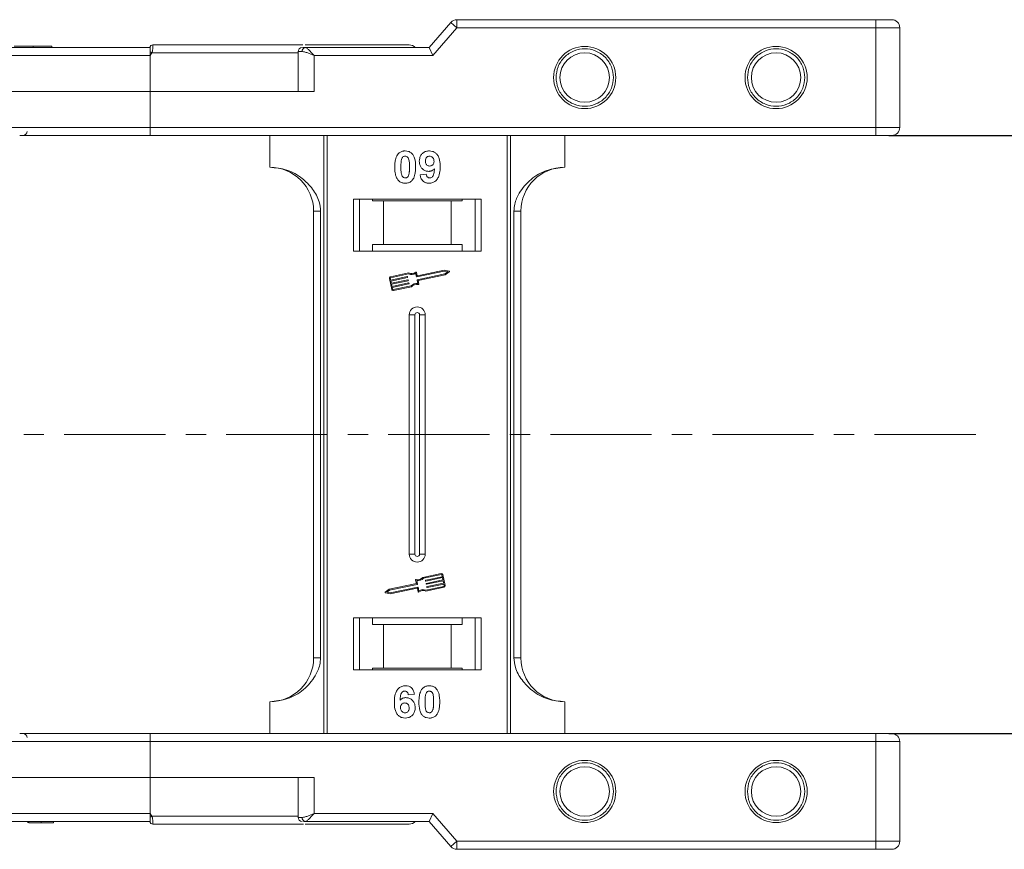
# Model space of a CAD drawing. Header units: millimetres. Extents: x 2098 to 3561, y 550 to 1583.
# Tile 30 of 84: x 3278 to 3401, y 795 to 899. Entities that reach past the tile are written whole.
import ezdxf

# ---------------------------------------------------------------- set-up
doc = ezdxf.new("R2010")
doc.units = ezdxf.units.MM
doc.linetypes.add('CENTERX2', pattern=[20.32, 12.7, -2.54, 2.54, -2.54])
doc.styles.get("Standard").update_dxf_attribs({"font": '仿宋_GB2312.ttf', "width": 0.8})
doc.dimstyles.new('副本 ISO-45.1', dxfattribs={"dimtxt": 10, "dimasz": 9, "dimexe": 6.5, "dimexo": 0.625, "dimgap": 2.5, "dimtad": 1, "dimdsep": 46, "dimtxsty": 'Standard', "dimcen": 2.5, "dimadec": 0, "dimazin": 0, "dimtfac": 1, "dimtmove": 0, "dimatfit": 3, "dimfxl": 0, "dimarcsym": 0})

# ---------------------------------------------------------------- blocks, each defined once
blk = doc.blocks.new('*D2488')
at = {"color": 0, "lineweight": -2}
for p, q in [((3386.52, 884.35), (3440, 884.35)), ((3433.5, 818.35), (3433.5, 875.35)), ((3386.52, 809.35), (3440, 809.35))]:
    blk.add_line(p, q, dxfattribs=at)
at = {"color": 0, "lineweight": 9}
for points in [[(3432, 875.35), (3435, 875.35), (3433.5, 884.35)], [(3432, 818.35), (3435, 818.35), (3433.5, 809.35)]]:
    blk.add_solid(points, dxfattribs=at)
at = {"layer": 'Defpoints', "color": 0, "lineweight": 9}
for p in [(3385.9, 884.35), (3433.5, 884.35), (3385.9, 809.35)]:
    blk.add_point(p, dxfattribs=at)
at = {"color": 0, "lineweight": 9, "insert": (3426, 846.85), "char_height": 10, "attachment_point": 5, "rotation": 90}
blk.add_mtext('75', dxfattribs=at)

msp = doc.modelspace()

# ---------------------------------------------------------------- linework, layer by layer
at = {"color": 7, "linetype": 'Continuous', "lineweight": 15}
for p, q in [((3331.6, 898.501), (3328.899, 895.35)), ((3329.359, 894.35), (3332.359, 897.85)), ((3332.359, 897.85), (3331.6, 898.501)), ((3332.359, 897.85), (3332.359, 898.85)), ((3384.899, 898.85), (3332.359, 898.85)), ((3332.359, 897.85), (3384.899, 897.85)), ((3384.899, 897.85), (3384.899, 898.85)), ((3384.899, 897.85), (3384.899, 885.35)), ((3387.899, 897.85), (3384.899, 897.85)), ((3387.899, 885.35), (3387.899, 897.85)), ((3293.899, 895.35), (3245.193, 895.35)), ((3279.214, 895.35), (3279.214, 895.55)), ((3281.579, 895.35), (3281.579, 895.55)), ((3293.899, 895.348), (3293.899, 895.35)), ((3294.249, 895.7), (3294.249, 895.7)), ((3328.899, 895.35), (3313.344, 895.35)), ((3328.899, 895.35), (3329.359, 894.35)), ((3246.311, 894.35), (3293.899, 894.35)), ((3294.133, 894.7), (3293.899, 894.35)), ((3293.899, 894.35), (3293.899, 889.85)), ((3312.462, 894.7), (3294.133, 894.7)), ((3312.462, 894.85), (3312.462, 889.85)), ((3312.972, 894.85), (3312.462, 894.85)), ((3314.462, 894.35), (3329.359, 894.35)), ((3314.462, 889.85), (3314.462, 894.35)), ((3293.899, 889.85), (3274.488, 889.85)), ((3293.899, 885.35), (3293.899, 889.85)), ((3293.899, 889.85), (3314.462, 889.85)), ((3293.899, 885.35), (3276.488, 885.35)), ((3384.899, 885.35), (3293.899, 885.35)), ((3293.899, 884.35), (3293.899, 885.35)), ((3387.899, 885.35), (3384.899, 885.35)), ((3384.899, 884.35), (3384.899, 885.35)), ((3384.899, 884.35), (3293.899, 884.35)), ((3308.899, 884.35), (3308.899, 880.35)), ((3315.692, 884.35), (3315.692, 846.85)), ((3316.111, 846.85), (3316.111, 884.35)), ((3338.687, 884.35), (3338.687, 846.85)), ((3339.107, 846.85), (3339.107, 884.35)), ((3345.899, 880.35), (3345.899, 884.35)), ((3327.758, 879.394), (3328.528, 879.479)), ((3335.399, 876.35), (3319.399, 876.35)), ((3319.399, 876.35), (3319.399, 869.85)), ((3320.149, 876.35), (3320.149, 869.85)), ((3321.786, 876.15), (3321.786, 876.35)), ((3323.149, 876.15), (3321.786, 876.15)), ((3323.149, 870.65), (3323.149, 876.15)), ((3331.649, 876.15), (3323.149, 876.15)), ((3331.649, 876.15), (3331.649, 870.65)), ((3333.013, 876.15), (3331.649, 876.15)), ((3333.013, 876.35), (3333.013, 876.15)), ((3334.649, 869.85), (3334.649, 876.35)), ((3335.399, 869.85), (3335.399, 876.35)), ((3314.399, 874.85), (3315.285, 874.85)), ((3314.399, 874.85), (3314.399, 846.85)), ((3315.285, 846.85), (3315.285, 874.85)), ((3339.514, 874.85), (3339.514, 846.85)), ((3340.399, 874.85), (3339.514, 874.85)), ((3340.399, 846.85), (3340.399, 874.85)), ((3321.786, 870.65), (3323.149, 870.65)), ((3321.786, 869.85), (3321.786, 870.65)), ((3323.149, 870.65), (3331.649, 870.65)), ((3331.649, 870.65), (3333.013, 870.65)), ((3333.013, 870.65), (3333.013, 869.85)), ((3319.399, 869.85), (3335.399, 869.85)), ((3326.317, 867.103), (3324.039, 866.622)), ((3326.306, 866.981), (3324.063, 866.507)), ((3327.292, 866.619), (3327.198, 867.063)), ((3327.382, 866.758), (3327.295, 867.174)), ((3330.788, 867.328), (3327.327, 866.596)), ((3327.399, 866.252), (3330.861, 866.983)), ((3330.787, 867.447), (3327.417, 866.736)), ((3327.51, 866.155), (3330.908, 866.873)), ((3331.388, 867.33), (3330.787, 867.447)), ((3331.23, 867.241), (3330.788, 867.328)), ((3330.861, 866.983), (3331.23, 867.241)), ((3330.908, 866.873), (3331.41, 867.224)), ((3323.903, 866.413), (3324.194, 865.034)), ((3324.018, 866.437), (3324.066, 866.208)), ((3324.066, 866.208), (3326.149, 866.648)), ((3326.173, 866.533), (3324.091, 866.093)), ((3324.091, 866.093), (3324.151, 865.805)), ((3324.151, 865.805), (3326.234, 866.245)), ((3326.258, 866.131), (3324.176, 865.691)), ((3324.176, 865.691), (3324.236, 865.403)), ((3324.236, 865.403), (3326.319, 865.843)), ((3326.343, 865.728), (3324.261, 865.288)), ((3326.184, 866.625), (3326.196, 866.567)), ((3326.269, 866.223), (3326.281, 866.165)), ((3326.354, 865.821), (3326.366, 865.763)), ((3327.471, 865.773), (3327.377, 866.217)), ((3327.604, 865.71), (3327.51, 866.155)), ((3324.261, 865.288), (3324.309, 865.059)), ((3324.379, 865.013), (3326.621, 865.487)), ((3324.403, 864.898), (3326.681, 865.38)), ((3326.399, 861.85), (3326.399, 846.85)), ((3326.399, 861.85), (3327.114, 861.85)), ((3327.114, 861.85), (3327.114, 846.85)), ((3327.684, 846.85), (3327.684, 861.85)), ((3328.399, 861.85), (3327.684, 861.85)), ((3328.399, 846.85), (3328.399, 861.85)), ((3314.399, 846.85), (3314.399, 818.85)), ((3315.285, 818.85), (3315.285, 846.85)), ((3315.692, 846.85), (3315.692, 809.35)), ((3316.111, 809.35), (3316.111, 846.85)), ((3326.399, 846.85), (3326.399, 831.85)), ((3327.114, 846.85), (3327.114, 831.85)), ((3327.684, 831.85), (3327.684, 846.85)), ((3328.399, 831.85), (3328.399, 846.85)), ((3338.687, 846.85), (3338.687, 809.35)), ((3339.107, 809.35), (3339.107, 846.85)), ((3339.514, 846.85), (3339.514, 818.85)), ((3340.399, 818.85), (3340.399, 846.85)), ((3327.114, 831.85), (3326.399, 831.85)), ((3328.399, 831.85), (3327.684, 831.85)), ((3327.195, 828.605), (3327.289, 828.16)), ((3327.328, 828.543), (3327.422, 828.099)), ((3330.396, 829.417), (3328.117, 828.936)), ((3330.42, 829.302), (3328.177, 828.828)), ((3328.445, 828.495), (3328.433, 828.552)), ((3328.456, 828.587), (3330.538, 829.027)), ((3330.562, 828.912), (3328.48, 828.472)), ((3328.541, 828.185), (3330.623, 828.625)), ((3330.647, 828.51), (3328.565, 828.07)), ((3330.538, 829.027), (3330.49, 829.257)), ((3330.623, 828.625), (3330.562, 828.912)), ((3330.896, 827.902), (3330.605, 829.281)), ((3330.708, 828.223), (3330.647, 828.51)), ((3323.89, 827.442), (3323.388, 827.091)), ((3323.938, 827.332), (3323.569, 827.074)), ((3327.289, 828.16), (3323.89, 827.442)), ((3327.399, 828.064), (3323.938, 827.332)), ((3324.011, 826.988), (3327.472, 827.719)), ((3324.012, 826.868), (3327.382, 827.58)), ((3327.416, 827.557), (3327.504, 827.141)), ((3327.507, 827.696), (3327.601, 827.252)), ((3328.481, 827.212), (3330.76, 827.693)), ((3328.493, 827.334), (3330.736, 827.808)), ((3328.53, 828.093), (3328.518, 828.15)), ((3328.615, 827.69), (3328.603, 827.748)), ((3328.626, 827.783), (3330.708, 828.223)), ((3330.732, 828.108), (3328.65, 827.668)), ((3330.781, 827.878), (3330.732, 828.108)), ((3323.411, 826.986), (3324.012, 826.868)), ((3323.569, 827.074), (3324.011, 826.988)), ((3335.399, 823.85), (3319.399, 823.85)), ((3319.399, 823.85), (3319.399, 817.35)), ((3320.149, 823.85), (3320.149, 817.35)), ((3321.786, 823.05), (3321.786, 823.85)), ((3333.013, 823.85), (3333.013, 823.05)), ((3334.649, 817.35), (3334.649, 823.85)), ((3335.399, 817.35), (3335.399, 823.85)), ((3323.149, 823.05), (3321.786, 823.05)), ((3323.149, 817.55), (3323.149, 823.05)), ((3331.649, 823.05), (3323.149, 823.05)), ((3331.649, 823.05), (3331.649, 817.55)), ((3333.013, 823.05), (3331.649, 823.05)), ((3314.399, 818.85), (3315.285, 818.85)), ((3339.514, 818.85), (3340.399, 818.85)), ((3321.786, 817.55), (3323.149, 817.55)), ((3321.786, 817.35), (3321.786, 817.55)), ((3323.149, 817.55), (3331.649, 817.55)), ((3331.649, 817.55), (3333.013, 817.55)), ((3333.013, 817.55), (3333.013, 817.35)), ((3319.399, 817.35), (3335.399, 817.35)), ((3327.04, 814.306), (3326.271, 814.222)), ((3308.899, 809.35), (3308.899, 813.35)), ((3345.899, 813.35), (3345.899, 809.35)), ((3293.899, 809.35), (3293.899, 808.35)), ((3293.899, 809.35), (3384.899, 809.35)), ((3384.899, 808.35), (3384.899, 809.35)), ((3276.488, 808.35), (3293.899, 808.35)), ((3293.899, 803.85), (3293.899, 808.35)), ((3293.899, 808.35), (3384.899, 808.35)), ((3384.899, 808.35), (3384.899, 795.85)), ((3384.899, 808.35), (3387.899, 808.35)), ((3387.899, 795.85), (3387.899, 808.35)), ((3274.488, 803.85), (3293.899, 803.85)), ((3314.462, 803.85), (3293.899, 803.85)), ((3293.899, 803.85), (3293.899, 799.35)), ((3312.462, 803.85), (3312.462, 798.85)), ((3314.462, 799.35), (3314.462, 803.85)), ((3293.899, 799.35), (3246.311, 799.35)), ((3293.899, 799.35), (3294.133, 799)), ((3294.133, 799), (3312.462, 799)), ((3329.359, 799.35), (3314.462, 799.35)), ((3328.899, 798.35), (3329.359, 799.35)), ((3332.359, 795.85), (3329.359, 799.35)), ((3245.193, 798.35), (3293.899, 798.35)), ((3278.566, 798.35), (3278.566, 798.15)), ((3278.675, 798.35), (3278.675, 798.15)), ((3280.227, 798.35), (3280.227, 798.15)), ((3281.771, 798.35), (3281.771, 798.15)), ((3294.249, 798), (3294.249, 798)), ((3312.972, 798.85), (3312.462, 798.85)), ((3313.132, 798.35), (3313.344, 798.35)), ((3313.344, 798.35), (3328.899, 798.35)), ((3328.899, 798.35), (3331.6, 795.2)), ((3331.6, 795.2), (3332.359, 795.85)), ((3384.899, 795.85), (3332.359, 795.85)), ((3332.359, 795.85), (3332.359, 794.85)), ((3384.899, 795.85), (3387.899, 795.85)), ((3384.899, 794.85), (3384.899, 795.85)), ((3332.359, 794.85), (3384.899, 794.85))]:
    msp.add_line(p, q, dxfattribs=at)
at = {"color": 1, "linetype": 'CENTERX2', "lineweight": 13}
msp.add_line((3397.429, 846.85), (2559.346, 846.85), dxfattribs=at)
at = {"color": 7, "linetype": 'Continuous', "lineweight": 15}
for centre, radius in [((3348.399, 891.6), 3.9), ((3372.399, 891.6), 3.9), ((3348.399, 891.6), 3.1), ((3372.399, 891.6), 3.1), ((3348.399, 802.1), 3.9), ((3348.399, 802.1), 3.1), ((3372.399, 802.1), 3.9), ((3372.399, 802.1), 3.1)]:
    msp.add_circle(centre, radius, dxfattribs=at)
for centre, radius, start, end in [((3332.359, 897.85), 1, 90, 139.39871), ((3386.899, 897.85), 1, 0, 90), ((3294.249, 895.35), 0.35, 89.99809, 179.99959), ((3312.962, 894.85), 0.5, 90, 180), ((3313.419, 894.906), 0.451, 99.5202, 187.08135), ((3326.399, 894.7), 1, 41.2946, 90), ((3258.355, 827.773), 75.89, 61.87179, 62.07191), ((3386.899, 885.35), 1, 270, 0), ((3277.971, 884.85), 0.5, 270, 0), ((3308.899, 874.85), 5.5, 0, 90), ((3345.899, 874.85), 5.5, 90, 180), ((3326.671, 867.901), 0.99, 248.37041, 302.16635), ((3326.671, 867.901), 0.873, 246.11204, 307.44471), ((3327.237, 867.162), 0.0587, 11.9297, 127.44471), ((3331.377, 867.272), 0.0587, 304.95116, 78.90824), ((3324.075, 866.45), 0.176, 101.9297, 191.9297), ((3324.075, 866.45), 0.0587, 101.9297, 191.9297), ((3326.155, 866.619), 0.0294, 11.9297, 101.9297), ((3326.167, 866.561), 0.0294, 281.9297, 11.9297), ((3326.24, 866.217), 0.0294, 11.9297, 101.9297), ((3326.252, 866.159), 0.0294, 281.9297, 11.9297), ((3326.325, 865.815), 0.0294, 11.9297, 101.9297), ((3326.337, 865.757), 0.0294, 281.9297, 11.9297), ((3327.327, 864.793), 0.99, 81.69305, 135.48899), ((3327.327, 864.793), 0.873, 76.41469, 137.74736), ((3327.32, 866.625), 0.0294, 191.9297, 281.9297), ((3327.405, 866.223), 0.0294, 101.9297, 191.9297), ((3327.411, 866.764), 0.0294, 191.9297, 281.9297), ((3327.546, 865.698), 0.0587, 256.41469, 11.9297), ((3324.367, 865.071), 0.176, 191.9297, 281.9297), ((3324.367, 865.071), 0.0587, 191.9297, 281.9297), ((3327.399, 861.85), 1, 0, 180), ((3327.399, 861.85), 0.285, 0, 180), ((3327.399, 831.85), 1, 180, 0), ((3327.399, 831.85), 0.285, 180, 0), ((3327.252, 828.617), 0.0587, 76.41469, 191.9297), ((3327.471, 829.522), 0.873, 256.41469, 317.74736), ((3327.471, 829.522), 0.99, 261.69305, 315.48899), ((3328.462, 828.558), 0.0294, 101.9297, 191.9297), ((3330.432, 829.245), 0.176, 11.9297, 101.9297), ((3330.432, 829.245), 0.0587, 11.9297, 101.9297), ((3327.388, 827.551), 0.0294, 11.9297, 101.9297), ((3327.393, 828.092), 0.0294, 281.9297, 11.9297), ((3327.478, 827.69), 0.0294, 11.9297, 101.9297), ((3328.128, 826.414), 0.873, 66.11204, 127.44471), ((3328.128, 826.414), 0.99, 68.37041, 122.16635), ((3328.474, 828.501), 0.0294, 191.9297, 281.9297), ((3328.547, 828.156), 0.0294, 101.9297, 191.9297), ((3328.559, 828.099), 0.0294, 191.9297, 281.9297), ((3328.632, 827.754), 0.0294, 101.9297, 191.9297), ((3328.644, 827.696), 0.0294, 191.9297, 281.9297), ((3330.724, 827.866), 0.0587, 281.9297, 11.9297), ((3330.724, 827.866), 0.176, 281.9297, 11.9297), ((3323.422, 827.043), 0.0587, 124.95116, 258.90824), ((3327.562, 827.154), 0.0587, 191.9297, 307.44471), ((3308.899, 818.85), 5.5, 270, 0), ((3345.899, 818.85), 5.5, 180, 270), ((3277.971, 808.85), 0.5, 0, 90), ((3386.899, 808.35), 1, 0, 90), ((3258.355, 865.927), 75.89, 297.92809, 298.12821), ((3294.249, 798.35), 0.35, 180.00041, 270.00191), ((3312.962, 798.85), 0.5, 180, 270), ((3313.419, 798.795), 0.451, 172.91865, 260.4798), ((3326.399, 799), 1, 270, 319.04573), ((3332.359, 795.85), 1, 220.60129, 270), ((3386.899, 795.85), 1, 270, 0)]:
    msp.add_arc(centre, radius, start, end, dxfattribs=at)
for points, knots in [([(3386.899, 898.85), (3386.872, 898.85), (3386.831, 898.85), (3386.582, 898.85), (3386.323, 898.85), (3386.005, 898.85), (3385.539, 898.85), (3385.151, 898.85), (3384.899, 898.85)], [0, 0, 0, 0, 0.2394429, 0.3698071, 0.5000001, 0.6303641, 0.7605571, 1, 1, 1, 1]), ([(3279.214, 895.55), (3279.081, 895.55), (3278.677, 895.55), (3278.017, 895.55), (3277.395, 895.55), (3276.97, 895.55), (3276.845, 895.55), (3276.837, 895.55), (3276.835, 895.55)], [0, 0, 0, 0, 0.1021706, 0.3092201, 0.51365, 0.6922749, 0.9324126, 1, 1, 1, 1]), ([(3281.579, 895.55), (3281.575, 895.55), (3281.565, 895.55), (3281.423, 895.55), (3281.031, 895.55), (3280.458, 895.55), (3279.818, 895.55), (3279.397, 895.55), (3279.214, 895.55)], [0, 0, 0, 0, 0.1018882, 0.3073435, 0.4929627, 0.6786474, 0.8607914, 1, 1, 1, 1]), ([(3293.899, 894.825), (3293.899, 894.917), (3293.899, 895.102), (3293.899, 895.264), (3293.899, 895.295), (3293.899, 895.304)], [0, 0, 0, 0, 0.412717, 0.8254516, 1, 1, 1, 1]), ([(3294.249, 895.7), (3294.25, 895.693), (3294.25, 895.68), (3294.249, 895.577), (3294.247, 895.431), (3294.236, 895.248), (3294.216, 895.065), (3294.187, 894.878), (3294.15, 894.756), (3294.133, 894.7)], [0, 0, 0, 0, 0.1718456, 0.312445, 0.4991009, 0.6298393, 0.7575038, 0.8890244, 1, 1, 1, 1]), ([(3313.062, 895.7), (3312.672, 895.7), (3311.459, 895.7), (3309.079, 895.7), (3305.866, 895.7), (3302.215, 895.7), (3298.228, 895.7), (3295.562, 895.7), (3294.249, 895.7)], [0, 0, 0, 0, 0.0761662, 0.2372998, 0.3984073, 0.6046388, 0.8052959, 1, 1, 1, 1]), ([(3313.344, 895.35), (3313.227, 895.35), (3313.101, 895.35), (3313.067, 895.35), (3313.064, 895.35)], [0, 0, 0, 0, 0.93147, 1, 1, 1, 1]), ([(3313.344, 895.35), (3313.412, 895.334), (3313.556, 895.298), (3313.835, 895.048), (3314.145, 894.718), (3314.356, 894.473), (3314.462, 894.35)], [0, 0, 0, 0, 0.2343503, 0.4981953, 0.748869, 1, 1, 1, 1]), ([(3326.399, 895.7), (3326.353, 895.7), (3326.26, 895.7), (3325.489, 895.7), (3324.323, 895.7), (3322.851, 895.7), (3321.205, 895.7), (3319.258, 895.7), (3316.76, 895.7), (3314.61, 895.7), (3313.347, 895.7)], [0, 0, 0, 0, 0.1309531, 0.2659015, 0.4045794, 0.5129439, 0.6212909, 0.7319266, 0.8425444, 1, 1, 1, 1]), ([(3344.799, 891.6), (3344.848, 892.053), (3344.922, 892.752), (3345.371, 893.591), (3345.836, 894.163), (3346.409, 894.631), (3347.248, 895.065), (3348.399, 895.288), (3349.551, 895.065), (3350.39, 894.632), (3350.963, 894.163), (3351.428, 893.591), (3351.876, 892.752), (3351.951, 892.053), (3351.999, 891.6)], [0, 0, 0, 0, 0.11972147, 0.18483695, 0.24999998, 0.31511548, 0.38027853, 0.5, 0.61972147, 0.68483695, 0.74999998, 0.81511548, 0.88027853, 1, 1, 1, 1]), ([(3368.799, 891.6), (3368.848, 892.053), (3368.922, 892.752), (3369.371, 893.591), (3369.836, 894.163), (3370.409, 894.631), (3371.248, 895.065), (3372.399, 895.288), (3373.551, 895.065), (3374.39, 894.632), (3374.963, 894.163), (3375.428, 893.591), (3375.876, 892.752), (3375.951, 892.053), (3375.999, 891.6)], [0, 0, 0, 0, 0.11972147, 0.18483695, 0.24999998, 0.31511548, 0.38027853, 0.5, 0.61972147, 0.68483695, 0.74999998, 0.81511548, 0.88027853, 1, 1, 1, 1]), ([(3314.462, 894.35), (3314.193, 894.467), (3313.775, 894.647), (3313.276, 894.819), (3313.066, 894.841), (3312.972, 894.85)], [0, 0, 0, 0, 0.4984129, 0.772928, 1, 1, 1, 1]), ([(3351.999, 891.6), (3351.951, 891.148), (3351.876, 890.449), (3351.428, 889.61), (3350.963, 889.038), (3350.39, 888.569), (3349.551, 888.135), (3348.399, 887.913), (3347.248, 888.135), (3346.409, 888.569), (3345.836, 889.037), (3345.371, 889.609), (3344.922, 890.449), (3344.848, 891.148), (3344.799, 891.6)], [0, 0, 0, 0, 0.11972147, 0.18483695, 0.24999998, 0.31511548, 0.38027853, 0.5, 0.61972147, 0.68483695, 0.74999998, 0.81511548, 0.88027853, 1, 1, 1, 1]), ([(3375.999, 891.6), (3375.951, 891.148), (3375.876, 890.449), (3375.428, 889.61), (3374.963, 889.038), (3374.39, 888.569), (3373.551, 888.135), (3372.399, 887.913), (3371.248, 888.135), (3370.409, 888.569), (3369.836, 889.037), (3369.371, 889.609), (3368.922, 890.449), (3368.848, 891.148), (3368.799, 891.6)], [0, 0, 0, 0, 0.11972147, 0.18483695, 0.24999998, 0.31511548, 0.38027853, 0.5, 0.61972147, 0.68483695, 0.74999998, 0.81511548, 0.88027853, 1, 1, 1, 1]), ([(3293.899, 884.35), (3292.578, 884.35), (3289.896, 884.35), (3285.871, 884.35), (3282.202, 884.35), (3279.412, 884.35), (3278.011, 884.35), (3277.547, 884.35)], [0, 0, 0, 0, 0.2309632, 0.4690891, 0.7139221, 0.9052997, 1, 1, 1, 1]), ([(3386.899, 884.35), (3386.872, 884.35), (3386.831, 884.35), (3386.582, 884.35), (3386.324, 884.35), (3386.005, 884.35), (3385.539, 884.35), (3385.151, 884.35), (3384.899, 884.35)], [0, 0, 0, 0, 0.23944295, 0.36963586, 0.49999992, 0.63019291, 0.76055705, 1, 1, 1, 1]), ([(3324.579, 880.378), (3324.581, 880.511), (3324.586, 880.814), (3324.658, 881.344), (3324.799, 881.766), (3324.957, 881.973), (3324.975, 881.995)], [0, 0, 0, 0, 0.2367308, 0.5375555, 0.9496679, 1, 1, 1, 1]), ([(3324.975, 881.995), (3325.019, 882.046), (3325.109, 882.147), (3325.278, 882.263), (3325.467, 882.346), (3325.636, 882.384), (3325.777, 882.399), (3325.85, 882.401), (3325.887, 882.402)], [0, 0, 0, 0, 0.1937762, 0.3936, 0.5878635, 0.7889077, 0.894169, 1, 1, 1, 1]), ([(3325.434, 881.342), (3325.457, 881.412), (3325.495, 881.524), (3325.604, 881.649), (3325.727, 881.716), (3325.826, 881.732), (3325.88, 881.735), (3325.887, 881.735)], [0, 0, 0, 0, 0.33480351, 0.54256063, 0.75038199, 0.9707212, 1, 1, 1, 1]), ([(3325.887, 882.402), (3326.022, 882.391), (3326.294, 882.371), (3326.646, 882.173), (3326.917, 881.879), (3327.169, 881.279), (3327.184, 880.756), (3327.194, 880.37)], [0, 0, 0, 0, 0.147566, 0.2966882, 0.4312776, 0.580404, 1, 1, 1, 1]), ([(3325.887, 881.735), (3325.943, 881.729), (3326.046, 881.72), (3326.177, 881.643), (3326.29, 881.495), (3326.386, 881.221), (3326.42, 880.829), (3326.423, 880.529), (3326.425, 880.378)], [0, 0, 0, 0, 0.10461361, 0.18881412, 0.27351189, 0.44412695, 0.71948087, 1, 1, 1, 1]), ([(3327.656, 881.097), (3327.663, 881.232), (3327.679, 881.502), (3327.846, 881.881), (3328.126, 882.177), (3328.497, 882.372), (3328.771, 882.391), (3328.914, 882.402)], [0, 0, 0, 0, 0.1979267, 0.3977284, 0.5974133, 0.7905838, 1, 1, 1, 1]), ([(3328.425, 881.136), (3328.429, 881.223), (3328.436, 881.361), (3328.51, 881.54), (3328.619, 881.648), (3328.762, 881.722), (3328.869, 881.73), (3328.929, 881.735)], [0, 0, 0, 0, 0.29132017, 0.46553926, 0.64163153, 0.79866396, 1, 1, 1, 1]), ([(3328.914, 882.402), (3329.049, 882.391), (3329.321, 882.37), (3329.681, 882.167), (3329.973, 881.862), (3330.212, 881.327), (3330.267, 880.818), (3330.271, 880.463), (3330.271, 880.404)], [0, 0, 0, 0, 0.148288, 0.2977445, 0.4437132, 0.6077915, 0.9347078, 1, 1, 1, 1]), ([(3328.929, 881.735), (3328.997, 881.728), (3329.134, 881.714), (3329.308, 881.597), (3329.436, 881.439), (3329.494, 881.256), (3329.499, 881.135), (3329.502, 881.08)], [0, 0, 0, 0, 0.2079545, 0.4204057, 0.6273197, 0.8277075, 1, 1, 1, 1]), ([(3324.971, 878.761), (3324.932, 878.816), (3324.853, 878.925), (3324.745, 879.162), (3324.654, 879.47), (3324.605, 879.807), (3324.582, 880.111), (3324.58, 880.289), (3324.579, 880.378)], [0, 0, 0, 0, 0.11844057, 0.2393457, 0.45959323, 0.68492476, 0.84223987, 1, 1, 1, 1]), ([(3325.348, 880.378), (3325.349, 880.444), (3325.35, 880.578), (3325.355, 880.758), (3325.365, 880.919), (3325.38, 881.061), (3325.398, 881.203), (3325.422, 881.296), (3325.434, 881.342)], [0, 0, 0, 0, 0.2059417, 0.4119594, 0.558149, 0.7045024, 0.8518015, 1, 1, 1, 1]), ([(3325.887, 879.017), (3325.818, 879.025), (3325.708, 879.038), (3325.58, 879.126), (3325.475, 879.279), (3325.383, 879.554), (3325.354, 879.944), (3325.35, 880.232), (3325.348, 880.378)], [0, 0, 0, 0, 0.1253702, 0.2022903, 0.2791788, 0.4647576, 0.7305818, 1, 1, 1, 1]), ([(3326.425, 880.378), (3326.425, 880.311), (3326.424, 880.178), (3326.418, 879.997), (3326.408, 879.835), (3326.394, 879.693), (3326.375, 879.55), (3326.351, 879.456), (3326.339, 879.41)], [0, 0, 0, 0, 0.2052705, 0.4106164, 0.5571497, 0.7038442, 0.8514711, 1, 1, 1, 1]), ([(3327.194, 880.37), (3327.192, 880.236), (3327.187, 879.933), (3327.116, 879.414), (3326.978, 878.994), (3326.821, 878.787), (3326.798, 878.757)], [0, 0, 0, 0, 0.2372812, 0.5385907, 0.9326774, 1, 1, 1, 1]), ([(3328.838, 879.838), (3328.702, 879.85), (3328.43, 879.875), (3328.079, 880.091), (3327.812, 880.397), (3327.673, 880.751), (3327.661, 880.993), (3327.656, 881.097)], [0, 0, 0, 0, 0.2101886, 0.42177326, 0.62360346, 0.83703437, 1, 1, 1, 1]), ([(3328.967, 880.504), (3328.9, 880.51), (3328.774, 880.521), (3328.611, 880.615), (3328.499, 880.746), (3328.434, 880.927), (3328.428, 881.058), (3328.425, 881.136)], [0, 0, 0, 0, 0.2139369, 0.3980753, 0.5830907, 0.7516657, 1, 1, 1, 1]), ([(3330.271, 880.404), (3330.268, 880.271), (3330.26, 879.869), (3330.169, 879.314), (3329.891, 878.805), (3329.544, 878.503), (3329.174, 878.365), (3328.941, 878.354), (3328.856, 878.35)], [0, 0, 0, 0, 0.1423372, 0.4291269, 0.5899433, 0.7512055, 0.9098946, 1, 1, 1, 1]), ([(3329.502, 881.08), (3329.497, 881), (3329.49, 880.867), (3329.403, 880.698), (3329.283, 880.589), (3329.133, 880.515), (3329.023, 880.508), (3328.967, 880.504)], [0, 0, 0, 0, 0.2673945, 0.4472142, 0.6271221, 0.8130653, 1, 1, 1, 1]), ([(3315.285, 874.85), (3315.241, 875.241), (3315.13, 876.24), (3314.306, 877.694), (3312.937, 879.107), (3311.071, 880.143), (3309.621, 880.282), (3308.899, 880.35)], [0, 0, 0, 0, 0.12571337, 0.32127574, 0.5244662, 0.76348402, 1, 1, 1, 1]), ([(3326.339, 879.41), (3326.316, 879.341), (3326.278, 879.229), (3326.17, 879.104), (3326.049, 879.038), (3325.95, 879.02), (3325.895, 879.017), (3325.887, 879.017)], [0, 0, 0, 0, 0.3336776, 0.5404125, 0.7472639, 0.9612091, 1, 1, 1, 1]), ([(3328.856, 878.35), (3328.72, 878.362), (3328.475, 878.382), (3328.161, 878.563), (3327.918, 878.844), (3327.804, 879.141), (3327.768, 879.34), (3327.758, 879.394)], [0, 0, 0, 0, 0.2427882, 0.4388655, 0.6348012, 0.9009361, 1, 1, 1, 1]), ([(3328.528, 879.479), (3328.541, 879.399), (3328.562, 879.276), (3328.652, 879.132), (3328.756, 879.054), (3328.863, 879.021), (3328.93, 879.018), (3328.955, 879.017)], [0, 0, 0, 0, 0.3447142, 0.5290593, 0.7142089, 0.8921959, 1, 1, 1, 1]), ([(3329.56, 880.172), (3329.514, 880.124), (3329.42, 880.025), (3329.273, 879.936), (3329.147, 879.884), (3329.048, 879.857), (3328.944, 879.841), (3328.873, 879.839), (3328.838, 879.838)], [0, 0, 0, 0, 0.24349124, 0.49626585, 0.61820988, 0.7417038, 0.87015842, 1, 1, 1, 1]), ([(3328.955, 879.017), (3329.009, 879.023), (3329.117, 879.033), (3329.269, 879.132), (3329.41, 879.302), (3329.519, 879.664), (3329.544, 879.965), (3329.56, 880.172)], [0, 0, 0, 0, 0.1120155, 0.2243547, 0.3677679, 0.565827, 1, 1, 1, 1]), ([(3345.899, 880.35), (3345.139, 880.274), (3343.619, 880.121), (3341.597, 878.931), (3340.266, 877.381), (3339.605, 875.937), (3339.539, 875.144), (3339.514, 874.85)], [0, 0, 0, 0, 0.2490962, 0.4982428, 0.745205, 0.90541, 1, 1, 1, 1]), ([(3325.887, 878.35), (3325.82, 878.353), (3325.685, 878.357), (3325.487, 878.401), (3325.297, 878.479), (3325.152, 878.577), (3325.045, 878.675), (3324.996, 878.733), (3324.971, 878.761)], [0, 0, 0, 0, 0.1926347, 0.388697, 0.5820148, 0.7830443, 0.8909593, 1, 1, 1, 1]), ([(3326.798, 878.757), (3326.754, 878.706), (3326.664, 878.605), (3326.495, 878.489), (3326.306, 878.406), (3326.137, 878.368), (3325.996, 878.353), (3325.923, 878.351), (3325.887, 878.35)], [0, 0, 0, 0, 0.1937693, 0.3935642, 0.587886, 0.7891312, 0.8942826, 1, 1, 1, 1]), ([(3308.899, 813.35), (3309.659, 813.427), (3311.179, 813.58), (3313.201, 814.769), (3314.533, 816.32), (3315.194, 817.764), (3315.26, 818.556), (3315.285, 818.85)], [0, 0, 0, 0, 0.24909619, 0.49824278, 0.74520496, 0.90540997, 1, 1, 1, 1]), ([(3339.514, 818.85), (3339.558, 818.46), (3339.669, 817.461), (3340.492, 816.007), (3341.862, 814.594), (3343.728, 813.557), (3345.178, 813.419), (3345.899, 813.35)], [0, 0, 0, 0, 0.1257134, 0.3212757, 0.5244662, 0.763484, 1, 1, 1, 1]), ([(3324.528, 813.297), (3324.53, 813.43), (3324.539, 813.831), (3324.63, 814.387), (3324.908, 814.896), (3325.255, 815.198), (3325.625, 815.336), (3325.858, 815.347), (3325.943, 815.35)], [0, 0, 0, 0, 0.1423372, 0.4291269, 0.5899433, 0.7512055, 0.9098946, 1, 1, 1, 1]), ([(3325.943, 815.35), (3326.079, 815.34), (3326.325, 815.32), (3326.637, 815.136), (3326.878, 814.86), (3326.994, 814.563), (3327.03, 814.364), (3327.04, 814.306)], [0, 0, 0, 0, 0.24269082, 0.43900235, 0.63500599, 0.89505866, 1, 1, 1, 1]), ([(3327.604, 813.331), (3327.607, 813.465), (3327.612, 813.768), (3327.684, 814.295), (3327.825, 814.716), (3327.983, 814.921), (3328, 814.944)], [0, 0, 0, 0, 0.2373811, 0.5389182, 0.9490817, 1, 1, 1, 1]), ([(3328, 814.944), (3328.045, 814.994), (3328.135, 815.096), (3328.304, 815.212), (3328.492, 815.295), (3328.662, 815.333), (3328.803, 815.348), (3328.876, 815.35), (3328.912, 815.35)], [0, 0, 0, 0, 0.1937762, 0.3936, 0.5878635, 0.7889077, 0.894169, 1, 1, 1, 1]), ([(3328.912, 815.35), (3328.979, 815.348), (3329.114, 815.344), (3329.312, 815.3), (3329.502, 815.222), (3329.647, 815.123), (3329.754, 815.025), (3329.803, 814.968), (3329.827, 814.939)], [0, 0, 0, 0, 0.1926273, 0.3886837, 0.5820134, 0.7832006, 0.8910383, 1, 1, 1, 1]), ([(3329.827, 814.939), (3329.867, 814.885), (3329.946, 814.776), (3330.051, 814.544), (3330.141, 814.248), (3330.191, 813.917), (3330.216, 813.607), (3330.219, 813.418), (3330.22, 813.323)], [0, 0, 0, 0, 0.118432, 0.2393289, 0.4494336, 0.6641784, 0.8318201, 1, 1, 1, 1]), ([(3325.844, 814.684), (3325.79, 814.678), (3325.682, 814.667), (3325.529, 814.567), (3325.388, 814.395), (3325.279, 814.033), (3325.255, 813.733), (3325.238, 813.528)], [0, 0, 0, 0, 0.1120492, 0.2243802, 0.3701146, 0.5702758, 1, 1, 1, 1]), ([(3325.238, 813.528), (3325.285, 813.576), (3325.379, 813.675), (3325.525, 813.766), (3325.652, 813.816), (3325.751, 813.844), (3325.855, 813.86), (3325.925, 813.862), (3325.961, 813.863)], [0, 0, 0, 0, 0.2436536, 0.4957602, 0.6178923, 0.7415029, 0.8700251, 1, 1, 1, 1]), ([(3326.271, 814.222), (3326.259, 814.3), (3326.239, 814.422), (3326.149, 814.566), (3326.043, 814.647), (3325.935, 814.68), (3325.869, 814.683), (3325.844, 814.684)], [0, 0, 0, 0, 0.33384, 0.5245467, 0.7163724, 0.8918244, 1, 1, 1, 1]), ([(3325.961, 813.863), (3326.097, 813.851), (3326.369, 813.826), (3326.717, 813.61), (3326.983, 813.309), (3327.124, 812.956), (3327.137, 812.712), (3327.143, 812.604)], [0, 0, 0, 0, 0.2102159, 0.4219747, 0.6200164, 0.8310369, 1, 1, 1, 1]), ([(3328.374, 813.323), (3328.374, 813.39), (3328.375, 813.523), (3328.381, 813.704), (3328.391, 813.866), (3328.405, 814.008), (3328.424, 814.151), (3328.448, 814.244), (3328.459, 814.291)], [0, 0, 0, 0, 0.20527, 0.4106157, 0.5571475, 0.7038444, 0.8514751, 1, 1, 1, 1]), ([(3328.459, 814.291), (3328.483, 814.36), (3328.521, 814.472), (3328.629, 814.598), (3328.753, 814.664), (3328.852, 814.681), (3328.906, 814.683), (3328.912, 814.684)], [0, 0, 0, 0, 0.3348035, 0.5425606, 0.750382, 0.9707212, 1, 1, 1, 1]), ([(3328.912, 814.684), (3328.97, 814.678), (3329.071, 814.668), (3329.199, 814.593), (3329.31, 814.453), (3329.409, 814.181), (3329.446, 813.785), (3329.449, 813.478), (3329.451, 813.323)], [0, 0, 0, 0, 0.10564606, 0.18622129, 0.26704196, 0.43154058, 0.71270762, 1, 1, 1, 1]), ([(3325.885, 811.299), (3325.75, 811.31), (3325.478, 811.331), (3325.118, 811.532), (3324.826, 811.837), (3324.586, 812.373), (3324.532, 812.883), (3324.528, 813.238), (3324.528, 813.297)], [0, 0, 0, 0, 0.1482689, 0.2976473, 0.4424214, 0.6078512, 0.9356585, 1, 1, 1, 1]), ([(3325.297, 812.621), (3325.302, 812.704), (3325.31, 812.84), (3325.401, 813.009), (3325.523, 813.118), (3325.672, 813.187), (3325.779, 813.193), (3325.831, 813.197)], [0, 0, 0, 0, 0.27672092, 0.45687046, 0.63700743, 0.8240683, 1, 1, 1, 1]), ([(3325.87, 811.966), (3325.802, 811.973), (3325.665, 811.987), (3325.49, 812.104), (3325.363, 812.261), (3325.305, 812.444), (3325.3, 812.563), (3325.297, 812.621)], [0, 0, 0, 0, 0.2079047, 0.4199807, 0.6306256, 0.821735, 1, 1, 1, 1]), ([(3325.831, 813.197), (3325.899, 813.191), (3326.024, 813.181), (3326.184, 813.087), (3326.303, 812.952), (3326.365, 812.767), (3326.371, 812.634), (3326.374, 812.564)], [0, 0, 0, 0, 0.2137567, 0.3949441, 0.5765849, 0.7773109, 1, 1, 1, 1]), ([(3326.374, 812.564), (3326.37, 812.479), (3326.363, 812.341), (3326.29, 812.162), (3326.18, 812.053), (3326.036, 811.979), (3325.929, 811.97), (3325.87, 811.966)], [0, 0, 0, 0, 0.28869741, 0.46355259, 0.63994173, 0.80180841, 1, 1, 1, 1]), ([(3327.143, 812.604), (3327.135, 812.469), (3327.119, 812.199), (3326.954, 811.818), (3326.668, 811.518), (3326.295, 811.328), (3326.022, 811.309), (3325.885, 811.299)], [0, 0, 0, 0, 0.1978309, 0.3972998, 0.5989102, 0.7987412, 1, 1, 1, 1]), ([(3328.912, 811.299), (3328.777, 811.309), (3328.505, 811.33), (3328.151, 811.528), (3327.863, 811.842), (3327.63, 812.453), (3327.615, 812.973), (3327.604, 813.331)], [0, 0, 0, 0, 0.1475277, 0.2965695, 0.43214, 0.6087374, 1, 1, 1, 1]), ([(3328.912, 811.966), (3328.844, 811.974), (3328.734, 811.987), (3328.605, 812.073), (3328.502, 812.224), (3328.409, 812.496), (3328.38, 812.885), (3328.376, 813.177), (3328.374, 813.323)], [0, 0, 0, 0, 0.125351, 0.2021974, 0.2791824, 0.4597421, 0.727968, 1, 1, 1, 1]), ([(3329.451, 813.323), (3329.45, 813.256), (3329.449, 813.123), (3329.443, 812.942), (3329.433, 812.781), (3329.419, 812.64), (3329.401, 812.498), (3329.377, 812.405), (3329.365, 812.358)], [0, 0, 0, 0, 0.2059417, 0.4119594, 0.558149, 0.7045024, 0.8518015, 1, 1, 1, 1]), ([(3330.22, 813.323), (3330.218, 813.19), (3330.213, 812.886), (3330.142, 812.366), (3330.004, 811.944), (3329.847, 811.736), (3329.824, 811.705)], [0, 0, 0, 0, 0.2366286, 0.5373614, 0.9329864, 1, 1, 1, 1]), ([(3329.365, 812.358), (3329.341, 812.289), (3329.304, 812.178), (3329.196, 812.052), (3329.074, 811.986), (3328.975, 811.968), (3328.921, 811.966), (3328.912, 811.966)], [0, 0, 0, 0, 0.3336776, 0.5404125, 0.7472639, 0.9612091, 1, 1, 1, 1]), ([(3329.824, 811.705), (3329.78, 811.655), (3329.69, 811.553), (3329.521, 811.438), (3329.332, 811.355), (3329.163, 811.317), (3329.021, 811.302), (3328.949, 811.3), (3328.912, 811.299)], [0, 0, 0, 0, 0.1937693, 0.3935642, 0.587886, 0.7891312, 0.8942826, 1, 1, 1, 1]), ([(3277.547, 809.35), (3278.011, 809.35), (3279.411, 809.35), (3282.201, 809.35), (3285.871, 809.35), (3289.895, 809.35), (3292.578, 809.35), (3293.899, 809.35)], [0, 0, 0, 0, 0.0946691, 0.2860776, 0.5308835, 0.7690229, 1, 1, 1, 1]), ([(3384.899, 809.35), (3385.151, 809.35), (3385.539, 809.35), (3386.005, 809.35), (3386.323, 809.35), (3386.582, 809.35), (3386.831, 809.35), (3386.872, 809.35), (3386.899, 809.35)], [0, 0, 0, 0, 0.2394429, 0.3696359, 0.4999999, 0.6301929, 0.7605571, 1, 1, 1, 1]), ([(3344.799, 802.1), (3344.848, 802.553), (3344.922, 803.252), (3345.371, 804.091), (3345.836, 804.663), (3346.409, 805.131), (3347.248, 805.565), (3348.399, 805.788), (3349.551, 805.565), (3350.39, 805.132), (3350.963, 804.663), (3351.428, 804.091), (3351.876, 803.252), (3351.951, 802.553), (3351.999, 802.1)], [0, 0, 0, 0, 0.1197215, 0.184837, 0.25, 0.3151155, 0.3802785, 0.5, 0.6197215, 0.684837, 0.75, 0.8151155, 0.8802785, 1, 1, 1, 1]), ([(3368.799, 802.1), (3368.848, 802.553), (3368.922, 803.252), (3369.371, 804.091), (3369.836, 804.663), (3370.409, 805.131), (3371.248, 805.565), (3372.399, 805.788), (3373.551, 805.565), (3374.39, 805.132), (3374.963, 804.663), (3375.428, 804.091), (3375.876, 803.252), (3375.951, 802.553), (3375.999, 802.1)], [0, 0, 0, 0, 0.1197215, 0.184837, 0.25, 0.3151155, 0.3802785, 0.5, 0.6197215, 0.684837, 0.75, 0.8151155, 0.8802785, 1, 1, 1, 1]), ([(3351.999, 802.1), (3351.951, 801.648), (3351.876, 800.949), (3351.428, 800.11), (3350.963, 799.538), (3350.39, 799.069), (3349.551, 798.635), (3348.399, 798.413), (3347.248, 798.635), (3346.409, 799.069), (3345.836, 799.537), (3345.371, 800.109), (3344.922, 800.949), (3344.848, 801.648), (3344.799, 802.1)], [0, 0, 0, 0, 0.1197215, 0.184837, 0.25, 0.3151155, 0.3802785, 0.5, 0.6197215, 0.684837, 0.75, 0.8151155, 0.8802785, 1, 1, 1, 1]), ([(3375.999, 802.1), (3375.951, 801.648), (3375.876, 800.949), (3375.428, 800.11), (3374.963, 799.538), (3374.39, 799.069), (3373.551, 798.635), (3372.399, 798.413), (3371.248, 798.635), (3370.409, 799.069), (3369.836, 799.537), (3369.371, 800.109), (3368.922, 800.949), (3368.848, 801.648), (3368.799, 802.1)], [0, 0, 0, 0, 0.1197215, 0.184837, 0.25, 0.3151155, 0.3802785, 0.5, 0.6197215, 0.684837, 0.75, 0.8151155, 0.8802785, 1, 1, 1, 1]), ([(3293.899, 798.35), (3293.899, 798.361), (3293.899, 798.383), (3293.899, 798.556), (3293.9, 798.741), (3293.899, 798.857), (3293.899, 798.876)], [0, 0, 0, 0, 0.3133566, 0.6267132, 0.9400698, 1, 1, 1, 1]), ([(3294.133, 799), (3294.15, 798.944), (3294.187, 798.821), (3294.217, 798.634), (3294.236, 798.452), (3294.247, 798.27), (3294.249, 798.124), (3294.25, 798.021), (3294.25, 798.008), (3294.249, 798)], [0, 0, 0, 0, 0.11199725, 0.24484387, 0.3691679, 0.50089869, 0.68753328, 0.82813816, 1, 1, 1, 1]), ([(3312.972, 798.85), (3313.066, 798.86), (3313.276, 798.882), (3313.775, 799.053), (3314.193, 799.234), (3314.462, 799.35)], [0, 0, 0, 0, 0.2270634, 0.5015869, 1, 1, 1, 1]), ([(3314.462, 799.35), (3314.356, 799.228), (3314.145, 798.983), (3313.835, 798.653), (3313.556, 798.403), (3313.412, 798.367), (3313.344, 798.35)], [0, 0, 0, 0, 0.2515188, 0.5017844, 0.7656323, 1, 1, 1, 1]), ([(3278.675, 798.15), (3278.729, 798.15), (3278.837, 798.15), (3279.141, 798.15), (3279.606, 798.15), (3279.993, 798.15), (3280.227, 798.15)], [0, 0, 0, 0, 0.2064605, 0.4135145, 0.6452106, 1, 1, 1, 1]), ([(3280.227, 798.15), (3280.36, 798.15), (3280.665, 798.15), (3281.116, 798.15), (3281.475, 798.15), (3281.73, 798.15), (3281.755, 798.15), (3281.771, 798.15)], [0, 0, 0, 0, 0.1552919, 0.3531453, 0.543243, 0.704067, 1, 1, 1, 1]), ([(3294.249, 798), (3295.562, 798), (3298.228, 798), (3302.217, 798), (3305.863, 798), (3309.089, 798), (3311.436, 798), (3312.715, 798), (3313.13, 798)], [0, 0, 0, 0, 0.1944844, 0.3949143, 0.6008774, 0.7618194, 0.9227353, 1, 1, 1, 1]), ([(3313.347, 798), (3313.751, 798), (3315.056, 798), (3317.846, 798), (3320.652, 798), (3322.851, 798), (3324.323, 798), (3325.489, 798), (3326.26, 798), (3326.353, 798), (3326.399, 798)], [0, 0, 0, 0, 0.04950076, 0.15984321, 0.38025524, 0.48835012, 0.59642747, 0.73477581, 0.86938859, 1, 1, 1, 1]), ([(3384.899, 794.85), (3385.151, 794.85), (3385.539, 794.85), (3386.005, 794.85), (3386.324, 794.85), (3386.582, 794.85), (3386.831, 794.85), (3386.872, 794.85), (3386.899, 794.85)], [0, 0, 0, 0, 0.2394429, 0.3698071, 0.5000001, 0.6303641, 0.7605571, 1, 1, 1, 1])]:
    msp.add_open_spline(points, degree=3, knots=knots, dxfattribs=at)
for points in [[(3293.899, 894.35), (3293.899, 894.433), (3293.899, 894.599), (3293.899, 894.75), (3293.899, 894.825)], [(3293.899, 798.876), (3293.899, 798.951), (3293.899, 799.102), (3293.899, 799.268), (3293.899, 799.35)]]:
    msp.add_open_spline(points, degree=3, dxfattribs=at)

# ---------------------------------------------------------------- dimensions: what is measured, and where the dimension line sits
at = {"color": 5, "lineweight": 9}
dim = msp.add_linear_dim(base=(3433.505, 884.35), p1=(3385.899, 809.35), p2=(3385.899, 884.35), angle=90, dimstyle='副本 ISO-45.1', dxfattribs=at)
dim.commit()
dim.dimension.update_dxf_attribs({"geometry": '*D2488', "text_midpoint": (3426.005, 846.85)})

doc.saveas('drawing.dxf')
